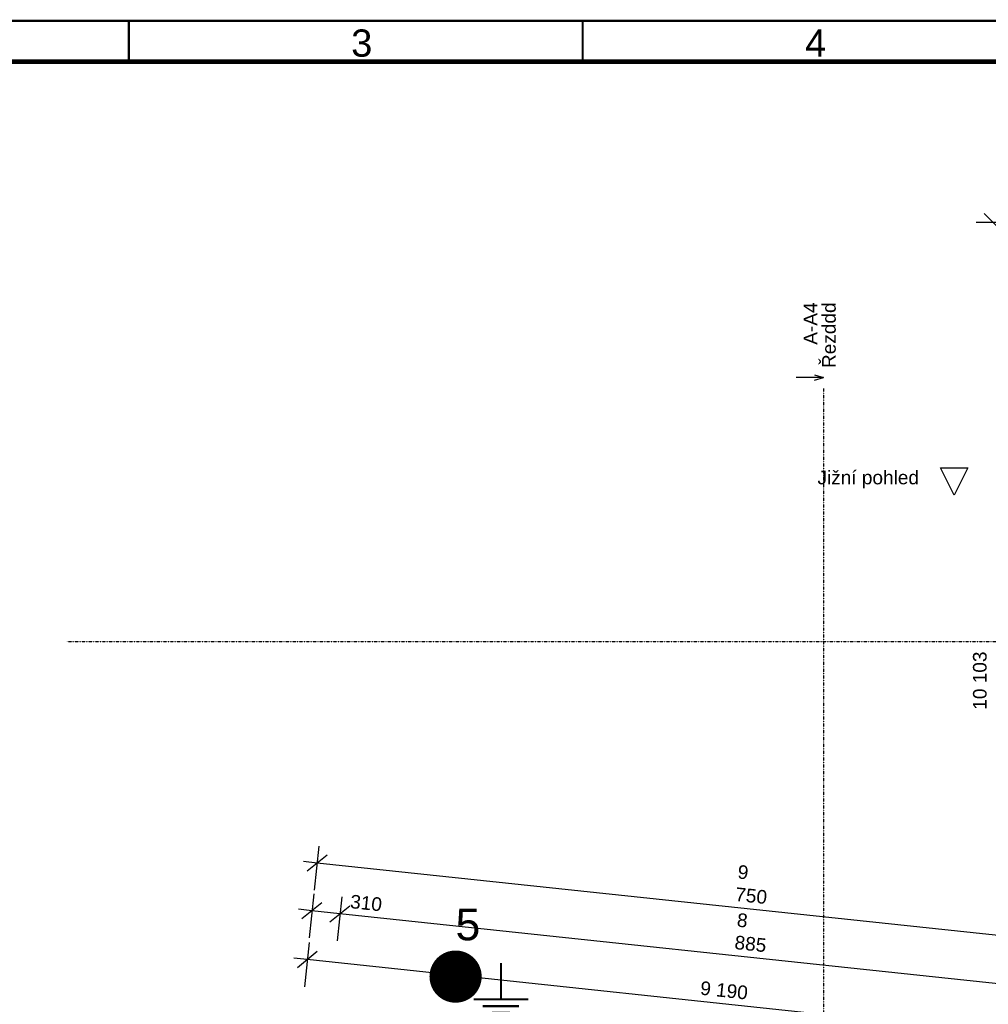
# Model space of a CAD drawing. Extents: x -12025 to 39812, y -28775 to 12.
# Tile 10 of 17: x 8199 to 18868, y -10830 to 12. Entities that reach past the tile are written whole.
import ezdxf
from ezdxf.enums import TextEntityAlignment as Align

# ---------------------------------------------------------------- set-up
doc = ezdxf.new("R2010")
doc.units = 0
doc.header["$MEASUREMENT"] = 0
doc.linetypes.add('Čerchovaná S_1', pattern=[3.5, 1.5, -0.85, 0.3, -0.85])
for name, color, linetype in [('OÚ Dukovany střecha', 7, 'Continuous'), ('OÚ Dukovany zemnění + hromosvody', 5, 'Continuous'), ('OÚ Dukovany zemnění + hromosvody (Pozadí)', 254, 'Continuous'), ('Ramecek', 7, 'Continuous')]:
    doc.layers.add(name, color=color, linetype=linetype)
doc.styles.add('Arial', font='txt')
doc.styles.add('Arial_B', font='txt')

# ---------------------------------------------------------------- blocks, each defined once
blk = doc.blocks.new('(4)')
at = {"color": 1, "linetype": 'Continuous'}
for p, q in [((10305, -2280), (10105, -2080)), ((10505, -2180), (10018, -2180)), ((2776, -9048), (2725, -9533)), ((2867, -9145), (2647, -9323)), ((2757, -9234), (2607, -9218)), ((12453, -10265), (2757, -9234)), ((2721, -9573), (2669, -10058)), ((3029, -9606), (2977, -10090)), ((2701, -9759), (2552, -9743)), ((2811, -9670), (2591, -9848)), ((2899, -9881), (3119, -9703)), ((3009, -9792), (2701, -9759)), ((11845, -10731), (3009, -9792)), ((2670, -10110), (2618, -10595)), ((2650, -10297), (2501, -10281)), ((2760, -10208), (2540, -10386)), ((11788, -11268), (2650, -10297))]:
    blk.add_line(p, q, dxfattribs=at)
at = {"color": 154, "linetype": 'Continuous'}
for p, q in [((8336, -3886), (8036, -3886)), ((8236, -3856), (8336, -3886)), ((8236, -3916), (8336, -3886))]:
    blk.add_line(p, q, dxfattribs=at)
at = {"color": 154, "linetype": 'Čerchovaná S_1'}
for p, q in [((8336, -4006), (8336, -23560)), ((0, -6793), (20630, -6793))]:
    blk.add_line(p, q, dxfattribs=at)
at = {"color": 154, "linetype": 'Continuous'}
blk.add_lwpolyline([(9625, -4881), (9925, -4881), (9775, -5181)], close=True, dxfattribs=at)
at = {"color": 154, "linetype": 'Continuous', "style": 'Arial'}
for s, p in [('A-A4', (8267, -3060)), ('Řezddd', (8470, -3060))]:
    blk.add_text(s, height=150, rotation=90, dxfattribs=at).set_placement(p, align=Align.RIGHT)
blk.add_text(' Jižní pohled', height=150, dxfattribs=at).set_placement((8211, -5063))
at = {"color": 1, "linetype": 'Continuous', "style": 'Arial'}
for s, rotation, p in [('10\xa0103', 90, (10132, -7545)), ('9', 353.9324, (7384, -9402)), ('750', 353.9324, (7358, -9649)), ('310', 353.9324, (3116, -9729)), ('8', 353.9324, (7376, -9932)), ('885', 353.9324, (7350, -10179)), ('9\xa0190', 353.9324, (6972, -10682))]:
    blk.add_text(s, height=150, rotation=rotation, dxfattribs=at).set_placement(p)
blk = doc.blocks.new('Uzemnění')
at = {"color": 0, "linetype": 'Continuous', "const_width": 25}
for points in [[(0, 0), (0, -400)], [(-300, -400), (300, -400)], [(-200, -475), (200, -475)], [(100, -550), (-100, -550)]]:
    blk.add_lwpolyline(points, dxfattribs=at)

msp = doc.modelspace()

# ---------------------------------------------------------------- linework, layer by layer
at = {"layer": 'OÚ Dukovany zemnění + hromosvody', "linetype": 'Continuous', "const_width": 75}
for points in [[(13000, -10275, 0.414214), (12750, -10525)], [(13250, -10525, 0.414214), (13000, -10275)], [(12750, -10525, 0.414214), (13000, -10775)], [(13000, -10775, 0.414214), (13250, -10525)]]:
    msp.add_lwpolyline(points, format="xyb", dxfattribs=at)
at = {"layer": 'OÚ Dukovany zemnění + hromosvody (Pozadí)', "linetype": 'Continuous', "const_width": 250}
for points in [[(13000, -10400, 0.414214), (12875, -10525)], [(13125, -10525, 0.414214), (13000, -10400)], [(12875, -10525, 0.414214), (13000, -10650)], [(13000, -10650, 0.414214), (13125, -10525)]]:
    msp.add_lwpolyline(points, format="xyb", dxfattribs=at)
at = {"layer": 'Ramecek', "color": 7, "linetype": 'Continuous'}
for points, const_width in [([(0, -28600), (39800, -28600), (39800, 0), (0, 0)], 25), ([(400, -28150), (39400, -28150), (39400, -450), (400, -450)], 50)]:
    msp.add_lwpolyline(points, close=True, dxfattribs=dict(at, const_width=const_width))
at = {"layer": 'Ramecek', "color": 7, "linetype": 'Continuous', "const_width": 25}
for points in [[(9400, -450), (9400, -6)], [(14400, -6), (14400, -450)]]:
    msp.add_lwpolyline(points, dxfattribs=at)

# ---------------------------------------------------------------- block references
at = {"layer": 'OÚ Dukovany střecha', "color": 1, "linetype": 'Continuous'}
msp.add_blockref('(4)', (8717, -41), dxfattribs=at)
at = {"layer": 'OÚ Dukovany zemnění + hromosvody', "linetype": 'Continuous'}
msp.add_blockref('Uzemnění', (13500, -10375), dxfattribs=at)

# ---------------------------------------------------------------- texts
at = {"layer": 'OÚ Dukovany zemnění + hromosvody', "linetype": 'Continuous', "style": 'Arial_B'}
msp.add_text('5', height=350, dxfattribs=at).set_placement((13000, -10125))
at = {"layer": 'Ramecek', "color": 7, "linetype": 'Continuous', "style": 'Arial'}
for s, p in [('3', (11850, -395)), ('4', (16850, -395))]:
    msp.add_text(s, height=300, dxfattribs=at).set_placement(p)

doc.saveas('drawing.dxf')
